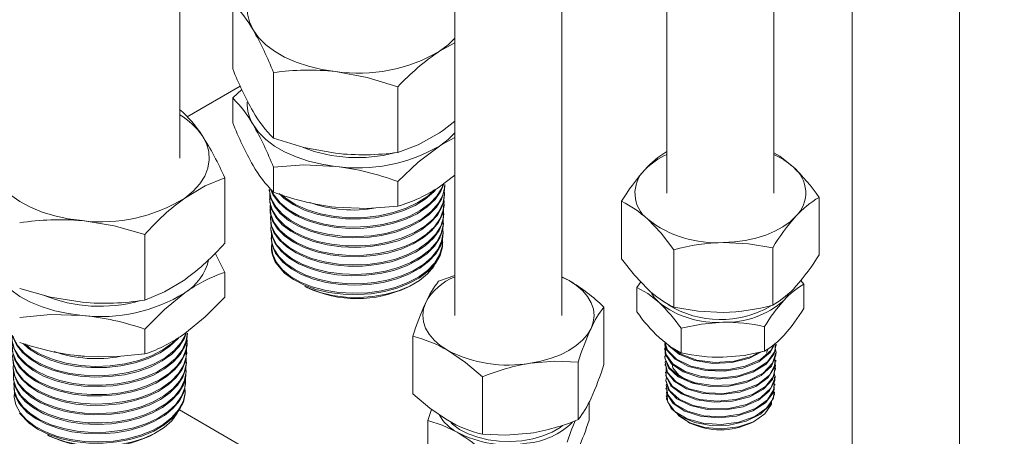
# Model space of a CAD drawing. Header units: millimetres. Extents: x 525 to 29324, y 175 to 20618.
# Tile 12 of 220: x 4554 to 5198, y 2058 to 2330. Entities that reach past the tile are written whole.
import ezdxf

# ---------------------------------------------------------------- set-up
doc = ezdxf.new("R2010")
doc.units = ezdxf.units.MM
doc.linetypes.add('SLD-Continua', pattern=[0])

msp = doc.modelspace()

# ---------------------------------------------------------------- linework, layer by layer
at = {"color": 7, "linetype": 'SLD-Continua', "lineweight": 18, "ltscale": 35}
for p, q in [((4658.91, 2239.47), (4658.91, 2622.64)), ((4908.7, 2136.63), (4908.7, 2531.13)), ((4838.7, 2527.02), (4838.7, 2136.63)), ((4977.29, 2447.03), (4977.29, 2216.62)), ((5047.29, 2216.62), (5047.29, 2406.63)), ((5098.56, 2377.04), (5098.56, 1986.65)), ((5168.56, 1986.65), (5168.56, 2381.15)), ((4693.44, 2297.8), (4693.44, 2340.69)), ((4838.7, 2314.88), (4828.66, 2309.3)), ((4720.09, 2252.52), (4720.09, 2295.41)), ((4698.36, 2286.57), (4663.61, 2266.52)), ((4698.36, 2286.57), (4663.61, 2266.52)), ((4698.36, 2286.57), (4663.61, 2266.52)), ((4698.36, 2286.57), (4663.61, 2266.52)), ((4698.36, 2286.57), (4663.61, 2266.52)), ((4698.36, 2286.57), (4663.61, 2266.52)), ((4801.35, 2243.2), (4801.35, 2286.09)), ((4699.37, 2284.37), (4693.44, 2278.76)), ((4693.44, 2278.76), (4693.44, 2262.55)), ((4720.09, 2233.48), (4720.09, 2217.27)), ((4838.7, 2228.34), (4828.66, 2220.7)), ((4688.22, 2183.8), (4688.22, 2226.68)), ((4801.35, 2224.16), (4801.35, 2207.95)), ((4832.15, 2221.22), (4832.18, 2222.11)), ((4717.34, 2219), (4717.38, 2218.11)), ((4831.91, 2214.91), (4831.94, 2215.8)), ((4717.58, 2212.69), (4717.62, 2211.81)), ((4831.67, 2208.61), (4831.7, 2209.49)), ((4947.67, 2173.7), (4947.67, 2211.26)), ((5076.92, 2176.24), (5076.92, 2213.81)), ((4717.83, 2206.38), (4717.86, 2205.49)), ((4831.43, 2202.29), (4831.46, 2203.18)), ((4718.07, 2200.07), (4718.1, 2199.18)), ((4831.19, 2195.98), (4831.22, 2196.87)), ((4635.98, 2146.68), (4635.98, 2189.57)), ((4718.31, 2193.76), (4718.34, 2192.87)), ((4830.95, 2189.67), (4830.98, 2190.56)), ((4718.55, 2187.45), (4718.58, 2186.56)), ((4830.71, 2183.36), (4830.74, 2184.25)), ((4718.79, 2181.14), (4718.81, 2180.56)), ((4981.89, 2142.03), (4981.89, 2179.6)), ((5046.51, 2143.31), (5046.51, 2180.87)), ((4688.22, 2164.75), (4688.22, 2148.54)), ((4828.1, 2159.01), (4838.7, 2162.68)), ((4913.4, 2159.42), (4908.7, 2161.86)), ((4908.7, 2161.7), (4913.4, 2159.42)), ((4960.2, 2158.6), (4957.76, 2154.93)), ((5066.82, 2157.08), (5064.91, 2159.52)), ((5066.82, 2157.08), (5066.82, 2141.11)), ((4740.58, 2155.63), (4741.93, 2154.95)), ((4807.48, 2154.95), (4809.66, 2156.05)), ((4957.76, 2154.93), (4957.76, 2138.96)), ((4936.2, 2104.54), (4936.2, 2142.11)), ((4635.98, 2127.64), (4635.98, 2111.43)), ((4663.86, 2124.06), (4663.89, 2124.95)), ((4986.64, 2128.22), (4986.64, 2112.24)), ((5041.17, 2129.29), (5041.17, 2113.32)), ((4663.62, 2117.75), (4663.65, 2118.63)), ((4811.19, 2085.42), (4811.19, 2122.98)), ((4663.38, 2111.44), (4663.41, 2112.32)), ((4975.76, 2115.1), (4975.79, 2114.37)), ((5042.4, 2112.43), (5043.46, 2114.83)), ((5048.69, 2111.75), (5048.72, 2112.48)), ((5048.89, 2116.93), (5048.92, 2117.65)), ((4591.74, 2110.35), (4596.5, 2109.94)), ((4663.13, 2105.13), (4663.17, 2106.01)), ((4919.3, 2068.52), (4919.3, 2106.08)), ((4975.96, 2109.92), (4975.99, 2109.2)), ((5048.49, 2106.56), (5048.52, 2107.29)), ((4662.89, 2098.82), (4662.93, 2099.71)), ((4976.16, 2104.74), (4976.19, 2104.01)), ((4976.36, 2099.55), (4976.39, 2098.83)), ((5048.3, 2101.39), (5048.32, 2102.11)), ((4662.65, 2092.51), (4662.69, 2093.39)), ((4856.8, 2058.96), (4856.8, 2096.52)), ((4976.55, 2094.38), (4976.58, 2093.65)), ((5048.1, 2096.2), (5048.13, 2096.93)), ((4662.41, 2086.2), (4662.45, 2087.08)), ((4976.75, 2089.18), (4976.78, 2088.46)), ((5047.7, 2085.84), (5047.73, 2086.56)), ((5047.9, 2091.01), (5047.93, 2091.74)), ((4926.44, 2079.79), (4926.44, 2068.11)), ((4976.95, 2084), (4976.98, 2083.28)), ((4658.57, 2074.85), (5474.26, 1604.08)), ((4658.57, 2074.85), (5474.26, 1604.08)), ((4658.57, 2074.85), (5474.26, 1604.08)), ((4658.57, 2074.85), (5474.26, 1604.08)), ((4658.57, 2074.85), (5474.26, 1604.08)), ((4658.57, 2074.85), (5474.26, 1604.08)), ((4823.48, 2075.22), (4820.96, 2067.95)), ((4820.96, 2067.95), (4820.96, 2051.98)), ((4990.94, 2067.02), (4992.36, 2066.29)), ((5032.22, 2066.29), (5034.35, 2067.37)), ((4572.3, 2058.49), (4573.63, 2057.82)), ((4639.19, 2057.82), (4641.33, 2058.9))]:
    msp.add_line(p, q, dxfattribs=at)
at = {"color": 7, "linetype": 'SLD-Continua', "lineweight": 18, "ltscale": 35, "flags": 128}
for points in [[(4720.75, 2363.9), (4715.04, 2359.6), (4710.35, 2354.91), (4706.76, 2349.9), (4704.33, 2344.67), (4703.11, 2339.3), (4703.11, 2333.88), (4704.34, 2328.51), (4706.77, 2323.28)], [(4706.77, 2323.28), (4710.36, 2318.28), (4715.05, 2313.59), (4720.77, 2309.29), (4727.41, 2305.46), (4734.85, 2302.17), (4742.98, 2299.46), (4751.65, 2297.39), (4760.72, 2295.98)], [(4828.66, 2309.3), (4834.37, 2313.6), (4838.7, 2317.87)], [(4801.35, 2286.09), (4781.44, 2292.17), (4760.72, 2295.98)], [(4706.77, 2261.35), (4710.36, 2256.35), (4715.05, 2251.66), (4720.77, 2247.36), (4727.41, 2243.53), (4734.85, 2240.24), (4742.98, 2237.53), (4751.65, 2235.46), (4760.72, 2234.06)], [(4828.66, 2255.95), (4830.6, 2257.26), (4838.7, 2263.58)], [(4662.1, 2213.36), (4667.53, 2217.78), (4671.91, 2222.57), (4675.18, 2227.65), (4677.26, 2232.93), (4678.14, 2238.32), (4677.78, 2243.73), (4676.21, 2249.07), (4673.44, 2254.25)], [(4801.35, 2243.2), (4814.73, 2248.21), (4828.66, 2255.95)], [(4828.66, 2247.37), (4834.37, 2251.67), (4838.7, 2255.95)], [(4720.09, 2252.52), (4740, 2246.44), (4760.72, 2242.63)], [(4801.35, 2224.16), (4814.73, 2236.77), (4828.66, 2247.37)], [(4828.66, 2247.37), (4830.6, 2248.62), (4838.7, 2252.96)], [(5047.29, 2242.84), (5051.08, 2240.68), (5059.81, 2233.72)], [(4720.09, 2233.48), (4740, 2235), (4760.72, 2234.06)], [(4539.39, 2224.69), (4543.3, 2219.77), (4548.3, 2215.19), (4554.29, 2211.01), (4561.17, 2207.33), (4568.83, 2204.2), (4577.13, 2201.67), (4585.93, 2199.79), (4595.08, 2198.58)], [(4688.22, 2226.68), (4675.42, 2221.39), (4662.1, 2213.36)], [(4717.46, 2219), (4717.4, 2218.07), (4718.67, 2212.79), (4721.59, 2207.56), (4725.91, 2202.82), (4731.77, 2198.45), (4738.66, 2194.82), (4746.79, 2191.82), (4755.48, 2189.72), (4764.97, 2188.45), (4774.47, 2188.14), (4784.25, 2188.77), (4793.5, 2190.29), (4802.47, 2192.76), (4810.42, 2195.98), (4817.56, 2200.04), (4823.31, 2204.6), (4827.83, 2209.81), (4830.74, 2215.22), (4832.11, 2221.01), (4832.06, 2222.11)], [(4831.95, 2221.23), (4831.86, 2218.46), (4830.01, 2212.72), (4826.66, 2207.4), (4821.72, 2202.33), (4815.61, 2197.93), (4808.14, 2194.08), (4799.95, 2191.09), (4790.79, 2188.88), (4781.44, 2187.62), (4771.63, 2187.27), (4762.19, 2187.85), (4752.83, 2189.39), (4744.35, 2191.74), (4736.5, 2194.96), (4729.95, 2198.79), (4724.5, 2203.32), (4720.6, 2208.18), (4718.16, 2213.48), (4717.47, 2218.12)], [(4831.65, 2222.98), (4829.63, 2217.8), (4825.82, 2212.38), (4820.68, 2207.54), (4814.07, 2203.14), (4806.54, 2199.56), (4797.89, 2196.66), (4788.82, 2194.7), (4779.09, 2193.62), (4769.52, 2193.49), (4759.82, 2194.32), (4750.81, 2196.02), (4742.23, 2198.64), (4734.8, 2201.96), (4728.31, 2206.07), (4723.3, 2210.61), (4719.63, 2215.71), (4718.26, 2219.25)], [(4718.76, 2218.72), (4720.45, 2215.15), (4724.55, 2210.15), (4729.94, 2205.75), (4736.77, 2201.83), (4744.47, 2198.71), (4753.27, 2196.32), (4762.42, 2194.87), (4772.19, 2194.3), (4781.77, 2194.68), (4791.41, 2196.03), (4800.32, 2198.23), (4808.75, 2201.35), (4816, 2205.14), (4822.26, 2209.7), (4827.02, 2214.67), (4830.42, 2220.19), (4831.16, 2222.61)], [(4831.75, 2214.92), (4831.79, 2213.4), (4830.37, 2207.81), (4827.3, 2202.28), (4822.85, 2197.27), (4816.88, 2192.63), (4809.89, 2188.74), (4801.7, 2185.49), (4792.98, 2183.15), (4783.48, 2181.64), (4774.01, 2181.09), (4764.28, 2181.47), (4755.13, 2182.75), (4746.27, 2184.96), (4738.46, 2187.91), (4731.47, 2191.68), (4725.89, 2195.94), (4721.56, 2200.82), (4718.83, 2205.9), (4717.64, 2211.32), (4717.68, 2211.81)], [(4717.79, 2215.98), (4717.74, 2215.82), (4717.8, 2210.51), (4719.5, 2205.13), (4722.71, 2200.14), (4727.5, 2195.4), (4733.48, 2191.31), (4740.82, 2187.76), (4748.9, 2185.06), (4757.96, 2183.12), (4767.24, 2182.12), (4777, 2182.03), (4786.43, 2182.87), (4795.8, 2184.66), (4804.31, 2187.26), (4812.22, 2190.76), (4818.86, 2194.85), (4824.42, 2199.66), (4828.43, 2204.8), (4831.01, 2210.42), (4831.95, 2216.05), (4831.72, 2218.03)], [(4826.38, 2219.27), (4825.01, 2217.52), (4819.38, 2212.64), (4812.66, 2208.5), (4804.65, 2204.97), (4796.03, 2202.34), (4786.55, 2200.53), (4777, 2199.69), (4767.12, 2199.78), (4757.72, 2200.8), (4748.55, 2202.77), (4740.37, 2205.51), (4732.94, 2209.11), (4726.9, 2213.26), (4723.9, 2216.23)], [(4725.38, 2215.64), (4728.35, 2212.98), (4734.72, 2208.99), (4742.42, 2205.58), (4750.82, 2203.04), (4760.15, 2201.31), (4769.62, 2200.53), (4779.52, 2200.69), (4789.01, 2201.77), (4798.36, 2203.82), (4806.79, 2206.66), (4814.54, 2210.39), (4820.96, 2214.69), (4824.99, 2218.52)], [(4718.08, 2209.32), (4717.85, 2208.24), (4718.32, 2202.81), (4720.36, 2197.65), (4724.02, 2192.62), (4729, 2188.15), (4735.43, 2184.11), (4742.79, 2180.85), (4751.28, 2178.28), (4760.19, 2176.62), (4769.78, 2175.83), (4779.24, 2175.97), (4788.84, 2177.07), (4797.78, 2179.02), (4806.32, 2181.89), (4813.73, 2185.46), (4820.23, 2189.81), (4825.28, 2194.6), (4829.02, 2199.96), (4831.14, 2205.45), (4831.69, 2211.24), (4831.5, 2212.25)], [(4831.65, 2208.61), (4831.66, 2208.5), (4830.58, 2202.74), (4827.96, 2197.32), (4823.74, 2192.09), (4818.26, 2187.47), (4811.36, 2183.33), (4803.64, 2180.01), (4794.86, 2177.41), (4785.76, 2175.74), (4776.09, 2174.96), (4766.65, 2175.12), (4757.17, 2176.22), (4748.45, 2178.16), (4740.24, 2181), (4733.23, 2184.48), (4727.21, 2188.72), (4722.69, 2193.34), (4719.54, 2198.48), (4718.02, 2203.7), (4718.04, 2205.5)], [(4718.34, 2202.58), (4718.05, 2200.52), (4718.9, 2195.28), (4721.38, 2190.05), (4725.29, 2185.27), (4730.73, 2180.82), (4737.25, 2177.07), (4745.04, 2173.91), (4753.44, 2171.63), (4762.7, 2170.15), (4772.03, 2169.61), (4781.72, 2169.99), (4790.94, 2171.27), (4799.96, 2173.49), (4808.02, 2176.47), (4815.36, 2180.3), (4821.35, 2184.67), (4826.18, 2189.69), (4829.43, 2194.97), (4831.2, 2200.64), (4831.34, 2206.25), (4831.28, 2206.48)], [(4831.3, 2202.3), (4830.76, 2197.83), (4828.44, 2192.22), (4824.68, 2187.07), (4819.38, 2182.21), (4812.97, 2178.05), (4805.28, 2174.48), (4796.95, 2171.77), (4787.74, 2169.86), (4778.42, 2168.89), (4768.74, 2168.83), (4759.49, 2169.68), (4750.41, 2171.47), (4742.28, 2174.04), (4734.84, 2177.45), (4728.73, 2181.41), (4723.77, 2186.04), (4720.38, 2190.94), (4718.46, 2196.24), (4718.29, 2199.19)], [(4801.35, 2207.95), (4781.44, 2206.44), (4760.72, 2207.38)], [(4635.98, 2189.57), (4615.94, 2195.22), (4595.08, 2198.58)], [(4718.55, 2195.98), (4718.36, 2192.96), (4719.63, 2187.62), (4722.4, 2182.62), (4726.77, 2177.83), (4732.35, 2173.65), (4739.32, 2169.97), (4747.08, 2167.11), (4755.86, 2164.98), (4764.93, 2163.76), (4774.54, 2163.44), (4783.89, 2164.04), (4793.25, 2165.58), (4801.83, 2167.94), (4809.87, 2171.19), (4816.71, 2175.07), (4822.54, 2179.68), (4826.86, 2184.66), (4829.81, 2190.14), (4831.14, 2195.67), (4830.96, 2199.53)], [(4830.98, 2195.99), (4830.8, 2192.75), (4828.91, 2187.28), (4825.41, 2181.91), (4820.59, 2177.1), (4814.3, 2172.7), (4807.09, 2169.07), (4798.73, 2166.11), (4789.94, 2164.05), (4780.46, 2162.85), (4771.08, 2162.58), (4761.54, 2163.24), (4752.64, 2164.77), (4744.12, 2167.21), (4736.7, 2170.35), (4730.16, 2174.27), (4725.05, 2178.63), (4721.23, 2183.57), (4719.01, 2188.66), (4718.48, 2192.88)], [(4981.89, 2179.6), (4973.5, 2190.32), (4964.78, 2199.51)], [(5014.2, 2184.32), (5021.49, 2184.74), (5028.62, 2185.7), (5035.47, 2187.2), (5041.93, 2189.19), (5047.88, 2191.66), (5053.22, 2194.56), (5057.86, 2197.83), (5061.72, 2201.42)], [(4718.75, 2190.75), (4718.71, 2190.64), (4718.77, 2185.27), (4720.38, 2180.13), (4723.61, 2175.09), (4728.18, 2170.56), (4734.22, 2166.42), (4741.22, 2163.03), (4749.39, 2160.28), (4758.05, 2158.43), (4767.43, 2157.41), (4776.76, 2157.33), (4786.3, 2158.17), (4795.25, 2159.88), (4803.87, 2162.51), (4811.43, 2165.84), (4818.16, 2169.98), (4823.48, 2174.58), (4827.55, 2179.78), (4830.03, 2185.15), (4830.99, 2190.84), (4830.78, 2192.68)], [(4830.77, 2189.68), (4830.79, 2187.83), (4829.22, 2182.18), (4826.18, 2176.92), (4821.56, 2171.88), (4815.76, 2167.48), (4808.61, 2163.6), (4800.71, 2160.56), (4791.84, 2158.25), (4782.74, 2156.88), (4773.15, 2156.39), (4763.87, 2156.82), (4754.64, 2158.18), (4746.23, 2160.35), (4738.4, 2163.39), (4731.81, 2167.04), (4726.27, 2171.39), (4721.45, 2177.31), (4719.25, 2182.37), (4718.72, 2186.57)], [(4719.08, 2183.72), (4718.78, 2181.58), (4719.62, 2176.4), (4722.07, 2171.24), (4725.92, 2166.53), (4731.3, 2162.14), (4737.74, 2158.44), (4745.42, 2155.33), (4753.72, 2153.07), (4762.86, 2151.62), (4772.08, 2151.08), (4781.64, 2151.47), (4790.74, 2152.73), (4799.65, 2154.93), (4807.61, 2157.88), (4814.85, 2161.66), (4820.77, 2165.97), (4825.53, 2170.94), (4828.74, 2176.15), (4830.49, 2181.75), (4830.62, 2187.22)], [(4830.53, 2183.37), (4830.55, 2181.52), (4828.99, 2175.9), (4825.95, 2170.65), (4821.35, 2165.64), (4815.57, 2161.26), (4808.45, 2157.4), (4800.97, 2154.49), (4792.61, 2152.25), (4784.01, 2150.84), (4774.94, 2150.23), (4765.67, 2150.49), (4756.4, 2151.68), (4747.9, 2153.68), (4739.93, 2156.57), (4733.17, 2160.07), (4727.4, 2164.3), (4721.72, 2170.98)], [(5046.51, 2180.87), (5030.68, 2183.52), (5014.2, 2184.32)], [(4688.22, 2164.75), (4682.52, 2176.54), (4681.99, 2177.49)], [(4825.69, 2170.37), (4824.85, 2168.68), (4820.88, 2163.89), (4815.6, 2159.55), (4809.18, 2155.81), (4801.8, 2152.74), (4793.7, 2150.45), (4785.08, 2148.98), (4776.22, 2148.37), (4767.35, 2148.63), (4758.76, 2149.75), (4750.65, 2151.67), (4743.3, 2154.36), (4740.64, 2155.74)], [(4947.67, 2173.7), (4956.05, 2162.98), (4964.78, 2153.78)], [(4539.39, 2162.76), (4543.3, 2157.84), (4548.3, 2153.26), (4554.29, 2149.09), (4561.17, 2145.4), (4568.83, 2142.27), (4577.13, 2139.74), (4585.93, 2137.86), (4595.08, 2136.65)], [(4635.98, 2146.68), (4648.78, 2151.98), (4662.1, 2160.01)], [(4927.75, 2128.18), (4929.2, 2132.33), (4929.7, 2136.54), (4929.24, 2140.76), (4927.83, 2144.91), (4925.49, 2148.92), (4922.27, 2152.71), (4918.22, 2156.24), (4913.4, 2159.42)], [(4554.17, 2154.24), (4574.21, 2148.59), (4595.08, 2145.23)], [(4635.98, 2127.64), (4648.78, 2140.53), (4662.1, 2151.43)], [(4957.76, 2154.93), (4964.84, 2150.89), (4972.2, 2145.02)], [(4967.31, 2151.1), (4969.28, 2148.16), (4972.2, 2145.02)], [(5053.99, 2146.63), (5056.54, 2149.88), (5056.86, 2150.39)], [(4688.22, 2148.54), (4675.42, 2135.66), (4662.1, 2124.75)], [(4819.65, 2145.08), (4818.2, 2140.93), (4817.7, 2136.72), (4818.16, 2132.5), (4819.57, 2128.35), (4821.9, 2124.34), (4825.13, 2120.54), (4829.18, 2117.02), (4833.99, 2113.84)], [(4981.89, 2142.03), (4997.72, 2139.38), (5014.2, 2138.58)], [(4554.17, 2135.2), (4574.21, 2137.14), (4595.08, 2136.65)], [(4986.64, 2128.22), (5000, 2130.98), (5013.9, 2132.2)], [(4549.25, 2123.69), (4549.26, 2119.71), (4550.88, 2114.45), (4554.15, 2109.29), (4558.79, 2104.65), (4564.93, 2100.41), (4572.07, 2096.93), (4580.4, 2094.11), (4589.23, 2092.19), (4598.81, 2091.14), (4608.33, 2091.02), (4618.08, 2091.87), (4627.23, 2093.59), (4636.04, 2096.26), (4643.79, 2099.64), (4650.68, 2103.85), (4656.14, 2108.54), (4660.32, 2113.84), (4662.89, 2119.31), (4663.87, 2124.95)], [(4663.19, 2125.64), (4661.96, 2121.87), (4658.49, 2116.36), (4653.66, 2111.42), (4647.33, 2106.88), (4640.03, 2103.14), (4631.56, 2100.06), (4622.62, 2097.9), (4612.95, 2096.61), (4603.38, 2096.28), (4593.62, 2096.89), (4584.5, 2098.4), (4575.74, 2100.83), (4568.09, 2103.99), (4561.33, 2107.95), (4556.02, 2112.38), (4552.01, 2117.4), (4549.64, 2122.58), (4549.51, 2123.44)], [(4888.05, 2105.39), (4894.99, 2106.74), (4901.57, 2108.6), (4907.67, 2110.94), (4913.19, 2113.71), (4918.04, 2116.89), (4922.12, 2120.39), (4925.38, 2124.18), (4927.75, 2128.18)], [(4663.7, 2124.06), (4663.75, 2122.57), (4662.26, 2116.8), (4659.25, 2111.4), (4654.64, 2106.23), (4648.8, 2101.7), (4641.57, 2097.69), (4633.57, 2094.53), (4624.55, 2092.12), (4615.28, 2090.66), (4605.49, 2090.1), (4596, 2090.48), (4586.54, 2091.81), (4577.91, 2093.97), (4569.84, 2097.03), (4563.03, 2100.71), (4557.28, 2105.12), (4553.06, 2109.88), (4550.26, 2115.14), (4549.12, 2120.43), (4549.16, 2120.95)], [(4549.55, 2118.44), (4549.33, 2117.45), (4549.74, 2112.15), (4551.81, 2106.81), (4555.34, 2101.9), (4560.45, 2097.26), (4566.7, 2093.31), (4574.27, 2089.92), (4582.54, 2087.39), (4591.73, 2085.65), (4601.08, 2084.85), (4610.85, 2084.98), (4620.23, 2086.02), (4629.48, 2088.01), (4637.83, 2090.8), (4645.52, 2094.46), (4651.9, 2098.69), (4657.15, 2103.62), (4660.84, 2108.84), (4663.07, 2114.51), (4663.65, 2120.16), (4663.43, 2121.36)], [(4549.86, 2123.11), (4550.12, 2121.97), (4552.93, 2116.85), (4557.36, 2111.95), (4563.04, 2107.67), (4570.13, 2103.9), (4578.04, 2100.95), (4587, 2098.75), (4596.25, 2097.49), (4606.06, 2097.14), (4615.62, 2097.73), (4625.18, 2099.28), (4633.95, 2101.67), (4642.18, 2104.98), (4649.19, 2108.92), (4655.16, 2113.62), (4659.61, 2118.69), (4662.65, 2124.27), (4662.66, 2124.3)], [(4658.4, 2122.39), (4657.76, 2121.49), (4652.44, 2116.5), (4645.98, 2112.21), (4638.19, 2108.51), (4629.74, 2105.7), (4620.37, 2103.68), (4610.88, 2102.63), (4600.98, 2102.51), (4591.52, 2103.33), (4582.21, 2105.09), (4573.85, 2107.66), (4566.18, 2111.1), (4559.86, 2115.11), (4556.35, 2118.3)], [(4557.55, 2118.02), (4561.39, 2114.86), (4568.02, 2111.01), (4575.96, 2107.78), (4584.52, 2105.42), (4593.97, 2103.89), (4603.5, 2103.31), (4613.39, 2103.68), (4622.81, 2104.97), (4632.03, 2107.22), (4640.28, 2110.24), (4647.8, 2114.14), (4653.94, 2118.58), (4656.64, 2121.37)], [(4986.64, 2112.24), (4979.57, 2116.29), (4972.2, 2122.16)], [(5048.07, 2118.25), (5044.88, 2112.35), (5037.37, 2106.41), (5027.04, 2102.21), (5015.05, 2100.22), (5002.76, 2100.61), (4991.55, 2103.32), (4982.69, 2108), (4977.17, 2114.09), (4975.91, 2119.59)], [(4976.2, 2118.35), (4976.04, 2118.06), (4976.58, 2111.27), (4981.14, 2104.97), (4989.22, 2099.92), (4999.91, 2096.71), (5012, 2095.73), (5024.13, 2097.14), (5034.94, 2100.8), (5043.19, 2106.34), (5047.96, 2113.16), (5048.43, 2117.68)], [(4976.05, 2119.08), (4977.66, 2113.94), (4983.67, 2108), (4992.91, 2103.55), (5004.34, 2101.14), (5016.68, 2101.06), (5028.52, 2103.36), (5038.55, 2107.81), (5045.62, 2113.94), (5047.32, 2117.61)], [(4663.58, 2117.75), (4663.61, 2117.51), (4662.53, 2111.89), (4659.82, 2106.3), (4655.68, 2101.19), (4650, 2096.43), (4643.27, 2092.39), (4635.28, 2088.97), (4626.71, 2086.44), (4617.3, 2084.73), (4607.86, 2083.97), (4598.11, 2084.14), (4588.86, 2085.22), (4579.86, 2087.24), (4571.85, 2090.01), (4564.61, 2093.63), (4558.75, 2097.77), (4554.09, 2102.55), (4551.03, 2107.56), (4549.47, 2112.96), (4549.5, 2114.64)], [(4549.81, 2111.8), (4549.52, 2109.88), (4550.36, 2104.46), (4552.74, 2099.35), (4556.73, 2094.41), (4562.01, 2090.05), (4568.71, 2086.15), (4576.29, 2083.05), (4584.95, 2080.67), (4593.98, 2079.2), (4603.62, 2078.62), (4613.07, 2078.97), (4622.61, 2080.27), (4631.43, 2082.41), (4639.78, 2085.47), (4646.97, 2089.19), (4653.19, 2093.68), (4657.94, 2098.57), (4661.34, 2104.01), (4663.11, 2109.55), (4663.3, 2115.34), (4663.24, 2115.58)], [(4856.8, 2096.52), (4845.62, 2105.97), (4833.99, 2113.84)], [(5048.44, 2111.74), (5048.61, 2110.71), (5045.71, 2103.57), (5039.03, 2097.38), (5029.35, 2092.8), (5017.74, 2090.31), (5005.52, 2090.17), (4994.08, 2092.35), (4984.7, 2096.59), (4978.44, 2102.35), (4976, 2108.98), (4976.05, 2109.2)], [(4976.47, 2111.2), (4976.09, 2108.64), (4979.15, 2102.1), (4985.95, 2096.53), (4995.73, 2092.59), (5007.39, 2090.75), (5019.6, 2091.26), (5031, 2094.09), (5040.29, 2098.95), (5046.43, 2105.33), (5048.72, 2112.55), (5048.13, 2114.91)], [(5048.51, 2116.96), (5047.5, 2111.43), (5042.2, 2104.75), (5033.52, 2099.45), (5022.45, 2096.09), (5010.25, 2095.01), (4998.28, 2096.32), (4987.9, 2099.83), (4980.27, 2105.1), (4976.27, 2111.52), (4976.3, 2114.38)], [(5039.57, 2112.99), (5031.43, 2108.69), (5019.87, 2105.79), (5007.46, 2105.25), (4995.6, 2107.09), (4985.64, 2111.08), (4978.69, 2116.73), (4978.51, 2117.11)], [(4980.87, 2115.54), (4986.69, 2111.21), (4996.95, 2107.46), (5008.95, 2105.9), (5021.33, 2106.73), (5032.7, 2109.89), (5037.29, 2112.51)], [(5041.17, 2113.32), (5027.81, 2110.55), (5013.9, 2109.33)], [(4663.24, 2111.45), (4662.67, 2106.83), (4660.39, 2101.36), (4656.5, 2096.03), (4651.31, 2091.3), (4644.68, 2087.01), (4637.16, 2083.52), (4628.55, 2080.74), (4619.56, 2078.88), (4609.93, 2077.88), (4600.48, 2077.84), (4590.92, 2078.73), (4582.07, 2080.48), (4573.67, 2083.14), (4566.42, 2086.47), (4560.12, 2090.58), (4555.29, 2095.1), (4551.8, 2100.16), (4549.93, 2105.34), (4549.78, 2108.33)], [(4550.03, 2105.07), (4549.82, 2102.16), (4551.02, 2096.95), (4553.85, 2091.77), (4558.07, 2087.09), (4563.81, 2082.75), (4570.58, 2079.15), (4578.58, 2076.16), (4587.13, 2074.06), (4596.49, 2072.78), (4605.87, 2072.44), (4615.53, 2073.04), (4624.67, 2074.52), (4633.55, 2076.93), (4641.43, 2080.08), (4648.52, 2084.07), (4654.24, 2088.56), (4658.75, 2093.69), (4661.67, 2099.03), (4663.08, 2104.74), (4662.92, 2108.88)], [(4635.98, 2111.43), (4615.94, 2109.49), (4595.08, 2109.98)], [(4919.3, 2106.08), (4903.99, 2106.71), (4888.05, 2105.39)], [(4976.65, 2107.22), (4976.18, 2106.02), (4977.71, 2099.34), (4983.15, 2093.36), (4991.87, 2088.76), (5002.9, 2086.1), (5015, 2085.71), (5026.8, 2087.68), (5036.97, 2091.8), (5044.36, 2097.65), (5048.14, 2104.61), (5047.98, 2109.15)], [(5047.98, 2106.58), (5047.77, 2102.71), (5043.36, 2095.89), (5035.44, 2090.28), (5024.92, 2086.49), (5012.98, 2084.9), (5000.97, 2085.68), (4990.24, 2088.69), (4982.01, 2093.56), (4977.2, 2099.71), (4976.66, 2104.04)], [(4662.94, 2105.14), (4662.75, 2101.92), (4660.79, 2096.26), (4657.36, 2091.03), (4652.36, 2086.06), (4646.22, 2081.77), (4638.76, 2078.03), (4630.6, 2075.14), (4621.51, 2073.03), (4612.25, 2071.86), (4602.56, 2071.59), (4593.25, 2072.25), (4584.06, 2073.84), (4575.75, 2076.23), (4568.09, 2079.47), (4561.71, 2083.3), (4556.45, 2087.82), (4552.73, 2092.64), (4550.45, 2097.9), (4549.94, 2102.03)], [(4662.71, 2098.82), (4662.72, 2096.84), (4661.18, 2091.33), (4658.02, 2085.89), (4653.5, 2080.98), (4647.49, 2076.44), (4640.51, 2072.66), (4632.34, 2069.52), (4623.68, 2067.28), (4614.27, 2065.87), (4604.91, 2065.4), (4595.32, 2065.85), (4586.31, 2067.19), (4577.63, 2069.44), (4570, 2072.41), (4563.2, 2076.19), (4557.8, 2080.44), (4553.64, 2085.29), (4551.09, 2090.33), (4550.05, 2095.69), (4550.05, 2095.71)], [(4550.2, 2099.89), (4550.19, 2099.86), (4550.2, 2094.62), (4551.83, 2089.3), (4554.94, 2084.37), (4559.63, 2079.68), (4565.49, 2075.62), (4572.7, 2072.1), (4580.65, 2069.4), (4589.58, 2067.46), (4598.73, 2066.45), (4608.37, 2066.33), (4617.68, 2067.13), (4626.94, 2068.87), (4635.37, 2071.42), (4643.21, 2074.84), (4649.8, 2078.86), (4655.34, 2083.6), (4659.35, 2088.66), (4661.95, 2094.21), (4662.93, 2099.76), (4662.71, 2101.79)], [(5048.15, 2101.4), (5046.32, 2094.81), (5040.5, 2088.41), (5031.5, 2083.47), (5020.33, 2080.52), (5008.26, 2079.85), (4996.66, 2081.51), (4986.83, 2085.28), (4979.87, 2090.7), (4976.58, 2097.12), (4976.77, 2098.82)], [(4977.08, 2096.16), (4976.58, 2094), (4979.07, 2087.5), (4985.31, 2081.86), (4994.59, 2077.74), (5005.88, 2075.64), (5017.9, 2075.84), (5029.3, 2078.33), (5038.78, 2082.88), (5045.28, 2089), (5048.06, 2096.04), (5047.52, 2099.14)], [(4976.86, 2102.4), (4976.85, 2096.66), (4980.84, 2090.36), (4988.37, 2085.19), (4998.61, 2081.77), (5010.4, 2080.51), (5022.41, 2081.59), (5033.28, 2084.92), (5041.79, 2090.16), (5046.98, 2096.74), (5048.26, 2103.97), (5047.89, 2104.92)], [(4980.72, 2104.8), (4981.27, 2102.31), (4985.1, 2097.56), (4991.29, 2093.67), (4996.71, 2091.85)], [(4662.58, 2092.51), (4662.62, 2091.92), (4661.41, 2086.24), (4658.7, 2080.91), (4654.4, 2075.78), (4648.88, 2071.26), (4641.97, 2067.23), (4634.27, 2064.01), (4625.54, 2061.52), (4616.53, 2059.94), (4606.96, 2059.25), (4597.65, 2059.48), (4588.33, 2060.64), (4579.77, 2062.63), (4571.74, 2065.5), (4564.91, 2069), (4559.07, 2073.23), (4553.86, 2079.04), (4551.32, 2084.05), (4550.29, 2089.38), (4550.29, 2089.4)], [(4550.52, 2093.28), (4550.3, 2092.3), (4550.71, 2086.93), (4552.67, 2081.84), (4556.23, 2076.86), (4561.1, 2072.43), (4567.41, 2068.43), (4574.65, 2065.19), (4583, 2062.63), (4591.78, 2060.96), (4601.24, 2060.15), (4610.57, 2060.27), (4620.06, 2061.32), (4628.91, 2063.22), (4637.36, 2066.03), (4644.71, 2069.52), (4651.17, 2073.81), (4656.2, 2078.52), (4659.95, 2083.8), (4662.09, 2089.22), (4662.69, 2094.93), (4662.49, 2096.02)], [(5047.66, 2096.2), (5047.82, 2093.97), (5044.31, 2087.05), (5037.19, 2081.18), (5027.26, 2076.98), (5015.65, 2074.91), (5003.67, 2075.15), (4992.67, 2077.66), (4983.88, 2082.11), (4978.32, 2087.97), (4976.82, 2093.67)], [(4977.23, 2092.08), (4976.88, 2091.33), (4977.85, 2084.74), (4982.71, 2078.72), (4990.91, 2073.98), (5001.52, 2071.1), (5013.36, 2070.41), (5025.08, 2072.05), (5035.37, 2075.85), (5043.06, 2081.41), (5047.28, 2088.15), (5047.48, 2093.31)], [(4550.8, 2086.76), (4550.54, 2083.24), (4551.73, 2078.09), (4554.52, 2072.98), (4558.69, 2068.36), (4564.36, 2064.08), (4571.04, 2060.53), (4578.94, 2057.58), (4587.39, 2055.51), (4596.63, 2054.25), (4605.89, 2053.92), (4615.43, 2054.51), (4624.45, 2055.97), (4633.22, 2058.36), (4640.99, 2061.48), (4647.99, 2065.42), (4653.64, 2069.85), (4658.09, 2074.92), (4660.97, 2080.19), (4662.36, 2085.83), (4662.2, 2089.94)], [(4662.34, 2086.2), (4662.38, 2085.6), (4661.18, 2079.95), (4658.47, 2074.64), (4654.19, 2069.53), (4648.69, 2065.03), (4641.81, 2061.02), (4634.52, 2057.95), (4626.29, 2055.53), (4617.78, 2053.94), (4608.74, 2053.13), (4599.46, 2053.19), (4590.1, 2054.18), (4581.47, 2056), (4573.31, 2058.7), (4566.31, 2062.06), (4560.26, 2066.16), (4554.13, 2072.71)], [(4977.32, 2086.84), (4977.14, 2086.47), (4977.9, 2079.91), (4982.54, 2073.88), (4990.54, 2069.09), (5000.99, 2066.12), (5012.73, 2065.32), (5024.43, 2066.83), (5034.76, 2070.51), (5042.57, 2075.97), (5046.97, 2082.63), (5047.45, 2089.77), (5047.32, 2090.02)], [(5047.48, 2091.05), (5046.73, 2086.04), (5041.77, 2079.48), (5033.48, 2074.22), (5022.81, 2070.83), (5010.96, 2069.65), (4999.27, 2070.79), (4989.05, 2074.09), (4981.46, 2079.13), (4977.36, 2085.32), (4977.28, 2088.47)], [(4811.19, 2085.42), (4822.37, 2075.97), (4833.99, 2068.11)], [(5047.51, 2085.83), (5047.65, 2085.07), (5044.96, 2078.1), (5038.59, 2072.03), (5029.25, 2067.5), (5018, 2065), (5006.12, 2064.77), (4995.56, 2066.63), (4986.67, 2070.29), (4980.06, 2075.7), (4977.09, 2082.06), (4977.28, 2083.27)], [(5045.77, 2080.19), (5045.66, 2078.59), (5041.42, 2072.27), (5033.92, 2067.16), (5024.07, 2063.79), (5013.02, 2062.51), (5002.04, 2063.41), (4992.37, 2066.34), (4985.1, 2070.92), (4983.96, 2072.51)], [(4657.67, 2073.68), (4657.22, 2072.65), (4653.55, 2067.77), (4648.55, 2063.32), (4642.38, 2059.45), (4635.19, 2056.22), (4627.24, 2053.76), (4618.71, 2052.1), (4609.9, 2051.3), (4601.01, 2051.36), (4592.35, 2052.29), (4584.11, 2054.04), (4576.58, 2056.56), (4572.36, 2058.6)], [(4820.96, 2067.95), (4830.39, 2064.98), (4840.2, 2060.23)], [(4836.11, 2066.55), (4837.21, 2065.53), (4841.82, 2062.17), (4847.34, 2059.31), (4853.62, 2057.03), (4860.48, 2055.39), (4867.72, 2054.45), (4875.13, 2054.23), (4882.5, 2054.73), (4889.61, 2055.94), (4896.27, 2057.84), (4902.28, 2060.35), (4907.47, 2063.41), (4909.14, 2064.66)], [(4912.17, 2053.69), (4914.84, 2061.42), (4917.35, 2067.84)], [(4856.8, 2058.96), (4872.11, 2058.34), (4888.05, 2059.66)]]:
    msp.add_lwpolyline(points, dxfattribs=at)
at = {"color": 7, "linetype": 'SLD-Continua', "lineweight": 18, "ltscale": 1225}
for centre, radius, start, end in [((4638.45, 2284.79), 78.42, 29.3995, 45.46677), ((4519.05, 2216.44), 215.99, 21.44703, 29.64874), ((4775.4, 2401.02), 106.06, 262.0412, 300.14052), ((4918.77, 2175.62), 161.22, 123.98199, 136.74556), ((4911.62, 2384.97), 234.95, 201.77837, 209.3174), ((4742.7, 2132.86), 164.11, 83.69749, 97.92041), ((4638.52, 2222.92), 78.32, 29.38964, 45.47663), ((4728.72, 2274.82), 25.76, 177.48762, 211.52843), ((4607.81, 2212.45), 77.81, 32.49159, 49.1962), ((4635.19, 2227.51), 46.67, 34.96243, 59.44855), ((4777.58, 2310.33), 81.53, 209.70821, 225.15806), ((4911.67, 2349.74), 235, 201.77963, 209.3168), ((4519.44, 2154.69), 215.56, 21.43888, 29.65689), ((4503.19, 2145.2), 202.18, 23.76718, 32.64096), ((4775.4, 2339.1), 106.06, 262.04235, 300.14004), ((4774.88, 2337.85), 98.09, 248.87817, 284.40954), ((4778.74, 2405.77), 164.13, 263.69782, 277.91892), ((5009.3, 2190.24), 62.33, 120.90326, 138.15926), ((4996.41, 2198.98), 46.94, 114.03609, 135.6091), ((5027.3, 2197.35), 48.79, 48.21054, 65.80284), ((4777.58, 2275.08), 81.54, 209.70865, 225.15761), ((4739.5, 2058.54), 176.8, 69.52345, 83.1073), ((5065.85, 2139.74), 138.14, 138.2017, 148.82007), ((4977.93, 2216.5), 21.48, 134.5254, 232.23702), ((5046.65, 2216.74), 21.48, 314.5244, 52.23803), ((4971.52, 2140.57), 128.35, 34.79399, 46.53658), ((4781.93, 2382.88), 176.78, 249.52239, 263.10752), ((4772.07, 2306.32), 102.64, 286.5763, 303.45989), ((4607.59, 2301.21), 103.39, 263.04928, 301.81968), ((4756.92, 2083.02), 161.18, 126.0337, 138.61818), ((4772.21, 2289.24), 83.7, 250.18305, 280.20542), ((4917.36, 2148.79), 69.43, 46.92977, 64.12223), ((5109.3, 2158.53), 64.07, 120.36406, 137.9689), ((4580.5, 2032.84), 166.38, 84.97287, 99.10357), ((5009.48, 2256.92), 72.76, 232.09333, 273.72331), ((5164.61, 2109.42), 138.03, 138.19786, 148.82503), ((4567.29, 2290.34), 161.17, 306.03284, 318.61804), ((5017.6, 2048.1), 136.26, 91.42867, 105.19285), ((4739.22, 2181.52), 20.43, 182.68786, 211.07406), ((4949.81, 2254.36), 149.19, 318.59659, 328.4263), ((4643.77, 2181.18), 34.94, 301.64472, 346.09401), ((4719.66, 2070.86), 99.02, 108.5095, 125.53867), ((4852.55, 2126.92), 37.58, 111.63076, 151.11399), ((4878.5, 2118.89), 64.41, 141.48133, 156.01083), ((4848.78, 2050.66), 126.51, 46.2901, 59.28374), ((5094.21, 2110.36), 54.16, 120.38082, 137.95338), ((4607.59, 2239.29), 103.4, 263.04973, 301.81854), ((4774.7, 2224.68), 77.05, 244.82481, 295.17519), ((5012.2, 2204.51), 69.44, 226.93099, 244.12101), ((5013.35, 2199.54), 65.29, 300.52981, 317.80316), ((4606.58, 2239.72), 97.12, 247.95307, 285.42942), ((4609.66, 2310.98), 166.39, 264.97318, 279.10322), ((4997.45, 2064.4), 195.26, 155.59451, 162.54071), ((5009.92, 2193.46), 61.39, 232.09361, 273.72285), ((4897.75, 2066.46), 108.24, 34.79104, 46.53935), ((5015.93, 2189.47), 57.31, 267.97423, 311.62212), ((5141.53, 2068.47), 117.36, 138.23946, 148.78502), ((4986.54, 2102.03), 64.34, 141.47213, 156.0185), ((5046.65, 2200.72), 108.24, 214.79104, 226.53935), ((5012.39, 2198.86), 64.96, 238.2285, 300.14974), ((5010.8, 2274.78), 136.24, 271.42829, 285.19489), ((4960.44, 2206.38), 124.81, 318.55409, 328.46861), ((4577.78, 1960.81), 176.69, 70.76949, 84.38375), ((5015.58, 2018.7), 113.51, 76.97136, 90.84488), ((4604.54, 2205.33), 99.02, 288.5095, 305.53867), ((5105.34, 2047.59), 195.02, 155.59023, 162.545), ((4612.4, 2285.94), 176.81, 250.77361, 264.37826), ((4791.33, 2040.47), 84.87, 59.82207, 76.4656), ((5013.27, 2160.66), 54.95, 300.50929, 317.8245), ((4604.18, 2193.01), 84.64, 251.0066, 280.91015), ((4873.59, 2190.03), 85.86, 242.53856, 279.69351), ((5012.24, 2222.94), 113.62, 256.97713, 270.83738), ((4909.8, 1969.18), 137.94, 99.07513, 112.60036), ((4732.67, 2169.74), 213.72, 335.89396, 342.23939), ((4866.06, 2110.36), 67.71, 321.83763, 335.65551), ((4854.05, 2086.31), 29.52, 210.27863, 242.02617), ((4876.68, 2141.52), 84.92, 239.82781, 256.46059), ((4881.63, 2101.29), 48.37, 274.95629, 314.66606), ((4866.32, 2195.76), 137.83, 279.06998, 292.60551), ((4756.53, 2122.42), 178.38, 335.86024, 342.27522), ((4873.61, 2124.52), 72.45, 242.53835, 279.69372), ((4785.66, 1968.44), 106.78, 46.29146, 59.28154), ((5012.29, 2109.06), 47.18, 245.01259, 294.98741), ((4606.41, 2127.57), 77.07, 244.82924, 295.17076)]:
    msp.add_arc(centre, radius, start, end, dxfattribs=at)

doc.saveas('drawing.dxf')
